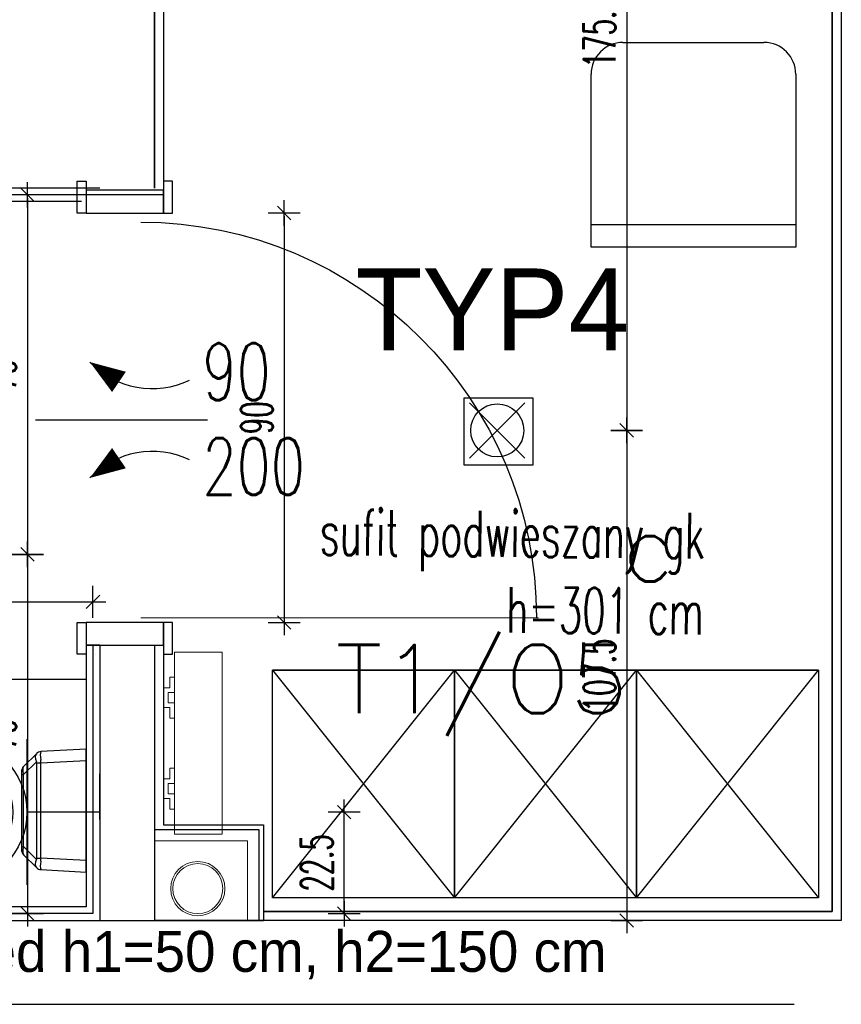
# Model space of a CAD drawing. Header units: centimetres. Extents: x -15121 to 30567, y -60641 to 0.
# Tile 90 of 256: x 4236 to 4416, y -25711 to -25495. Entities that reach past the tile are written whole.
import ezdxf
from ezdxf.enums import TextEntityAlignment as Align

# ---------------------------------------------------------------- set-up
doc = ezdxf.new("R2010")
doc.units = ezdxf.units.CM
doc.header["$LTSCALE"] = 60
for name, color, linetype in [('A-----SZ', 8, 'Continuous'), ('A-MEB', 8, 'Continuous'), ('AIKA gniazdka łazienka', 7, 'Continuous'), ('AIKA lampy i wyłaczniki2', 150, 'Continuous'), ('AIKA lampy sanitariaty', 3, 'Continuous'), ('AIKA NP', 7, 'Continuous'), ('AIKA podłoga wc cała', 2, 'Continuous'), ('AIKA podłoga wc pod meble', 8, 'Continuous'), ('AIKA sufity sanitariaty', 7, 'Continuous'), ('AIKA TYNK', 5, 'Continuous'), ('AIKA widoki wymiarowanie', 7, 'Continuous'), ('AIKA widokowe', 7, 'Continuous'), ('AIKA wymiarowanie wc rzut', 7, 'Continuous'), ('AIKA ŚCIANA', 8, 'Continuous'), ('E_Gniazda wtyczkowe - Moc', 6, 'Continuous'), ('E_Gniazda wtyczkowe - Numer obwodu', 1, 'Continuous'), ('E_Gniazda wtyczkowe - Opis', 3, 'Continuous'), ('E_Gniazda wtyczkowe - Symbol', 3, 'Continuous'), ('E_Oświetlenie - Numer obwodu', 1, 'Continuous'), ('E_Oświetlenie - Opis', 4, 'Continuous')]:
    doc.layers.add(name, color=color, linetype=linetype)
doc.layers.add('IS_Grzejnik', color=15, linetype='Continuous', lineweight=5)
doc.layers.add('opisy', color=1, linetype='Continuous', lineweight=15)
doc.styles.add('RomanS', font='romans.shx')
doc.styles.add('SIMPLEX', font='simplex', dxfattribs={"width": 0.85})
doc.styles.add('TableTextStyle', font='txt')
doc.styles.add('wymiar', font='txt.shx', dxfattribs={"width": 0.6})
doc.dimstyles.new('Dwudziestka', dxfattribs={"dimtxt": 7, "dimasz": 0.7, "dimexe": 5, "dimexo": 0, "dimgap": 2.5, "dimtad": 1, "dimtoh": 1, "dimdec": 3, "dimrnd": 0.5, "dimdsep": 46, "dimtxsty": 'wymiar', "dimblk": 'znacznik', "dimcen": 0, "dimdle": 5, "dimse1": 1, "dimse2": 1, "dimclrd": 256, "dimclre": 256, "dimclrt": 256, "dimadec": 0, "dimazin": 0, "dimtfac": 0.4, "dimtdec": 3, "dimtix": 1, "dimtofl": 0, "dimtmove": 2, "dimatfit": 3, "dimldrblk": 'znacznik', "dimfxl": 1, "dimtolj": 1, "dimarcsym": 0})

# ---------------------------------------------------------------- blocks, each defined once
blk = doc.blocks.new('E_Gniazdo Pojedyńcze 1-faz IP 44')
at = {"layer": 'E_Gniazda wtyczkowe - Symbol'}
for p, q in [((-16, 15.96), (16, 15.96)), ((0, -0.04), (0, 15.96))]:
    blk.add_line(p, q, dxfattribs=at)
for centre, radius in [((0, 31.96), 16), ((0, 31.9), 12.8)]:
    blk.add_arc(centre, radius, 180, 0, dxfattribs=at)
at = {"layer": 'E_Gniazda wtyczkowe - Moc', "style": 'SIMPLEX'}
blk.add_attdef('moc', text='', height=15, dxfattribs=at).set_placement((46.25, 24.3), align=Align.CENTER)
at = {"layer": 'E_Gniazda wtyczkowe - Numer obwodu', "style": 'SIMPLEX'}
blk.add_attdef('obwód', text='', height=15, dxfattribs=at).set_placement((-0.01, 45.53), align=Align.CENTER)
at = {"layer": 'E_Gniazda wtyczkowe - Opis', "style": 'SIMPLEX'}
blk.add_attdef('ilość', text='', height=12, dxfattribs=at).set_placement((-0.07, 27.56), align=Align.CENTER)
blk.add_attdef('h. montażu', (4.31, 3.88), '', height=10, dxfattribs=at)
blk = doc.blocks.new('SL suszarka do rąk góra')
at = {"layer": 'AIKA widokowe'}
for p, q in [((-11, 0), (-13.5, 0)), ((-13.5, 0), (-12.98, -9.92)), ((-10.48, -9.92), (-11, 0)), ((11, 0), (-11, 0)), ((11, 0), (10.48, -9.92)), ((13.5, 0), (11, 0)), ((12.98, -9.92), (13.5, 0)), ((10.48, -9.92), (-10.48, -9.92)), ((-10.48, -10.91), (-10.48, -9.92)), ((10.48, -10.91), (10.48, -9.92)), ((-12.54, -10.91), (-12.51, -10.94)), ((-12.51, -10.94), (-9.69, -13.76)), ((-7.92, -13.76), (-10.74, -10.94)), ((-10.48, -10.91), (10.48, -10.91)), ((10.74, -10.94), (7.92, -13.76)), ((9.69, -13.76), (12.51, -10.94)), ((12.51, -10.94), (12.54, -10.91)), ((-8.63, -14.2), (-7.92, -14.2)), ((7.92, -13.76), (-7.92, -13.76)), ((-7.92, -14.2), (-7.92, -13.76)), ((-7.92, -14.2), (7.92, -14.2)), ((7.92, -14.2), (7.92, -13.76)), ((7.92, -14.2), (8.63, -14.2))]:
    blk.add_line(p, q, dxfattribs=at)
for centre, start, end in [((-11.48, -9.85), 183, 225), ((11.48, -9.85), 315, 357), ((-8.63, -12.7), 225, 270), ((8.63, -12.7), 270, 315)]:
    blk.add_arc(centre, 1.5, start, end, dxfattribs=at)
for centre, major_axis, ratio, start_param, end_param in [((-10.43, -10.9), (-2.55, 0.98), 0.026186, 0.011642, 0.272072), ((-10.5, -9.41), (-2.48, -0.48), 0.181937, 0.23532, 1.282518), ((-10.43, -10.9), (-2.5, -0.07), 0.391695, 4.725364, 4.985794), ((10.43, -10.9), (-2.5, 0.07), 0.391695, 4.438984, 4.699414), ((10.5, -9.41), (2.48, -0.48), 0.181937, 5.000667, 6.047865), ((10.43, -10.9), (2.55, 0.98), 0.026186, 6.011113, 6.271543), ((-10.5, -9.41), (-2.07, -1.45), 0.488826, 0.0861, 1.133298), ((-10.43, -11.96), (-0.435, 0.977), 0.924938, 5.892541, 6.15297), ((10.43, -11.96), (0.435, 0.977), 0.924938, 0.130215, 0.390645), ((10.5, -9.41), (2.07, -1.45), 0.488826, 5.149887, 6.197085), ((-7.21, -12.7), (-2.53, -0.97), 0.29403, 0.130209, 1.177407), ((7.21, -12.7), (2.53, -0.97), 0.29403, 5.105779, 6.152976)]:
    blk.add_ellipse(centre, major_axis=major_axis, ratio=ratio, start_param=start_param, end_param=end_param, dxfattribs=at)
blk = doc.blocks.new('znacznik')
at = {"color": 0}
for points in [[(0, -5), (0, 5)], [(-4, 0), (4, 0)]]:
    blk.add_lwpolyline(points, dxfattribs=at)
at = {"color": 1}
blk.add_lwpolyline([(-2.12, -2.12), (2.12, 2.12)], dxfattribs=at)
blk = doc.blocks.new('*D6790')
at = {"layer": 'AIKA widoki wymiarowanie', "lineweight": -2, "transparency": 16777216}
blk.add_line((4190.85, -25622.61), (4251.08, -25622.61), dxfattribs=at)
at = {"layer": 'Defpoints', "color": 0, "transparency": 16777216}
for p in [(4190.15, -25612.2), (4251.78, -25622.61), (4251.78, -25632.16)]:
    blk.add_point(p, dxfattribs=at)
at = {"layer": 'AIKA widoki wymiarowanie', "lineweight": -2, "transparency": 16777216, "xscale": 0.7, "yscale": 0.7, "zscale": 0.7, "rotation": 180}
blk.add_blockref('znacznik', (4190.15, -25622.61), dxfattribs=at)
at = {"layer": 'AIKA widoki wymiarowanie', "lineweight": -2, "transparency": 16777216, "xscale": 0.7, "yscale": 0.7, "zscale": 0.7}
blk.add_blockref('znacznik', (4251.78, -25622.61), dxfattribs=at)
at = {"layer": 'AIKA widoki wymiarowanie', "transparency": 16777216, "insert": (4220.97, -25616.61), "char_height": 7, "attachment_point": 5, "style": 'wymiar'}
blk.add_mtext('\\A1;61.5', dxfattribs=at)
blk = doc.blocks.new('*D6791')
at = {"layer": 'AIKA widoki wymiarowanie', "lineweight": -2, "transparency": 16777216}
blk.add_line((4237.39, -25533.86), (4237.39, -25611.5), dxfattribs=at)
at = {"layer": 'Defpoints', "color": 0, "transparency": 16777216}
for p in [(4206.81, -25533.16), (4190.15, -25612.2), (4237.39, -25612.2)]:
    blk.add_point(p, dxfattribs=at)
at = {"layer": 'AIKA widoki wymiarowanie', "lineweight": -2, "transparency": 16777216, "xscale": 0.7, "yscale": 0.7, "zscale": 0.7}
for p, rotation in [((4237.39, -25533.16), 90), ((4237.39, -25612.2), 270)]:
    blk.add_blockref('znacznik', p, dxfattribs=dict(at, rotation=rotation))
at = {"layer": 'AIKA widoki wymiarowanie', "transparency": 16777216, "insert": (4231.39, -25572.68), "char_height": 7, "attachment_point": 5, "rotation": 90, "style": 'wymiar'}
blk.add_mtext('\\A1;79', dxfattribs=at)
blk = doc.blocks.new('*D6792')
at = {"layer": 'AIKA widoki wymiarowanie', "lineweight": -2, "transparency": 16777216}
blk.add_line((4237.39, -25612.9), (4237.39, -25690.46), dxfattribs=at)
at = {"layer": 'Defpoints', "color": 0, "transparency": 16777216}
for p in [(4190.15, -25612.2), (4237.39, -25691.16), (4237.39, -25691.16)]:
    blk.add_point(p, dxfattribs=at)
at = {"layer": 'AIKA widoki wymiarowanie', "lineweight": -2, "transparency": 16777216, "xscale": 0.7, "yscale": 0.7, "zscale": 0.7}
for p, rotation in [((4237.39, -25612.2), 90), ((4237.39, -25691.16), 270)]:
    blk.add_blockref('znacznik', p, dxfattribs=dict(at, rotation=rotation))
at = {"layer": 'AIKA widoki wymiarowanie', "transparency": 16777216, "insert": (4231.39, -25651.68), "char_height": 7, "attachment_point": 5, "rotation": 90, "style": 'wymiar'}
blk.add_mtext('\\A1;79', dxfattribs=at)
blk = doc.blocks.new('*D6795')
at = {"layer": 'AIKA widoki wymiarowanie', "lineweight": -2, "transparency": 16777216}
blk.add_line((4307.01, -25690.46), (4307.01, -25669.55), dxfattribs=at)
at = {"layer": 'Defpoints', "color": 0, "transparency": 16777216}
for p in [(4250.28, -25668.85), (4307.01, -25668.85), (4251.78, -25691.16)]:
    blk.add_point(p, dxfattribs=at)
at = {"layer": 'AIKA widoki wymiarowanie', "lineweight": -2, "transparency": 16777216, "xscale": 0.7, "yscale": 0.7, "zscale": 0.7}
for p, rotation in [((4307.01, -25668.85), 90), ((4307.01, -25691.16), 270)]:
    blk.add_blockref('znacznik', p, dxfattribs=dict(at, rotation=rotation))
at = {"layer": 'AIKA widoki wymiarowanie', "transparency": 16777216, "insert": (4301.01, -25680.01), "char_height": 7, "attachment_point": 5, "rotation": 90, "style": 'wymiar'}
blk.add_mtext('\\A1;22.5', dxfattribs=at)
blk = doc.blocks.new('opis lamp')
at = {"layer": 'E_Oświetlenie - Numer obwodu', "style": 'SIMPLEX'}
blk.add_attdef('OBWÓD', text='', height=15, dxfattribs=at).set_placement((-9.46, -1.18), align=Align.CENTER)
at = {"layer": 'E_Oświetlenie - Opis', "style": 'SIMPLEX'}
blk.add_attdef('OPIS1', (55.72, 42.77), '', height=15, dxfattribs=at)
blk = doc.blocks.new('*D6833')
at = {"layer": 'AIKA wymiarowanie wc rzut', "lineweight": -2, "transparency": 16777216}
blk.add_line((4293.8, -25537.86), (4293.8, -25626.46), dxfattribs=at)
at = {"layer": 'Defpoints', "color": 0, "transparency": 16777216}
for p in [(4267.28, -25537.16), (4267.28, -25627.16), (4293.8, -25627.16)]:
    blk.add_point(p, dxfattribs=at)
at = {"layer": 'AIKA wymiarowanie wc rzut', "lineweight": -2, "transparency": 16777216, "xscale": 0.7, "yscale": 0.7, "zscale": 0.7}
for p, rotation in [((4293.8, -25537.16), 90), ((4293.8, -25627.16), 270)]:
    blk.add_blockref('znacznik', p, dxfattribs=dict(at, rotation=rotation))
at = {"layer": 'AIKA wymiarowanie wc rzut', "transparency": 16777216, "insert": (4287.8, -25582.16), "char_height": 7, "attachment_point": 5, "rotation": 90, "style": 'wymiar'}
blk.add_mtext('\\A1;90', dxfattribs=at)
blk = doc.blocks.new('*D6870')
at = {"layer": 'AIKA widoki wymiarowanie', "lineweight": -2, "transparency": 16777216}
blk.add_line((4369.11, -25410.15), (4369.11, -25584.24), dxfattribs=at)
at = {"layer": 'Defpoints', "color": 0, "transparency": 16777216}
for p in [(4340.66, -25409.45), (4340.66, -25584.94), (4369.11, -25584.94)]:
    blk.add_point(p, dxfattribs=at)
at = {"layer": 'AIKA widoki wymiarowanie', "lineweight": -2, "transparency": 16777216, "xscale": 0.7, "yscale": 0.7, "zscale": 0.7}
for p, rotation in [((4369.11, -25409.45), 90), ((4369.11, -25584.94), 270)]:
    blk.add_blockref('znacznik', p, dxfattribs=dict(at, rotation=rotation))
at = {"layer": 'AIKA widoki wymiarowanie', "transparency": 16777216, "insert": (4363.11, -25497.2), "char_height": 7, "attachment_point": 5, "rotation": 90, "style": 'wymiar'}
blk.add_mtext('\\A1;175.5', dxfattribs=at)
blk = doc.blocks.new('*D6871')
at = {"layer": 'AIKA widoki wymiarowanie', "lineweight": -2, "transparency": 16777216}
blk.add_line((4369.11, -25585.64), (4369.11, -25691.96), dxfattribs=at)
at = {"layer": 'Defpoints', "color": 0, "transparency": 16777216}
for p in [(4340.66, -25584.94), (4369.11, -25692.66), (4416.28, -25692.66)]:
    blk.add_point(p, dxfattribs=at)
at = {"layer": 'AIKA widoki wymiarowanie', "lineweight": -2, "transparency": 16777216, "xscale": 0.7, "yscale": 0.7, "zscale": 0.7}
for p, rotation in [((4369.11, -25584.94), 90), ((4369.11, -25692.66), 270)]:
    blk.add_blockref('znacznik', p, dxfattribs=dict(at, rotation=rotation))
at = {"layer": 'AIKA widoki wymiarowanie', "transparency": 16777216, "insert": (4363.11, -25638.8), "char_height": 7, "attachment_point": 5, "rotation": 90, "style": 'wymiar'}
blk.add_mtext('\\A1;107.5', dxfattribs=at)

msp = doc.modelspace()

# ---------------------------------------------------------------- linework, layer by layer
at = {"layer": 'A-----SZ'}
for p, q in [((4253.2787, -25632.163), (4253.2787, -25692.6649)), ((4253.2787, -25670.4516), (4253.2787, -25660.4516)), ((4126.7787, -25692.6989), (4289.2787, -25692.6649, 324.1381))]:
    msp.add_line(p, q, dxfattribs=at)
at = {"layer": 'A-MEB'}
for p, q in [((4368.2787, -25499.6649), (4399.2787, -25499.6649)), ((4361.2787, -25539.6649), (4361.2787, -25506.6649)), ((4406.2787, -25506.6649), (4406.2787, -25544.6649)), ((4361.2787, -25539.6649), (4406.2787, -25539.6649)), ((4361.2787, -25544.6649), (4361.2787, -25539.6649)), ((4406.2787, -25544.6649), (4361.2787, -25544.6649)), ((4291.2787, -25687.6649), (4291.2787, -25637.6649)), ((4291.2787, -25637.6649), (4331.2787, -25637.6649)), ((4291.2787, -25687.6649), (4331.2787, -25637.6649)), ((4331.2787, -25637.6649), (4291.2787, -25637.6649)), ((4291.2787, -25637.6649), (4331.2787, -25687.6649)), ((4331.2787, -25637.6649), (4331.2787, -25687.6649)), ((4331.2787, -25687.6649), (4331.2787, -25637.6649)), ((4331.2787, -25637.6649), (4371.2787, -25637.6649)), ((4331.2787, -25687.6649), (4371.2787, -25637.6649)), ((4371.2787, -25637.6649), (4331.2787, -25637.6649)), ((4331.2787, -25637.6649), (4371.2787, -25687.6649)), ((4371.2787, -25637.6649), (4371.2787, -25687.6649)), ((4371.2787, -25687.6649), (4371.2787, -25637.6649)), ((4371.2787, -25637.6649), (4411.2787, -25637.6649)), ((4371.2787, -25687.6649), (4411.2787, -25637.6649)), ((4411.2787, -25637.6649), (4371.2787, -25637.6649)), ((4371.2787, -25637.6649), (4411.2787, -25687.6649)), ((4411.2787, -25637.6649), (4411.2787, -25687.6649)), ((4331.2787, -25687.6649), (4291.2787, -25687.6649)), ((4371.2787, -25687.6649), (4331.2787, -25687.6649)), ((4411.2787, -25687.6649), (4371.2787, -25687.6649))]:
    msp.add_line(p, q, dxfattribs=at)
for centre, start, end in [((4368.2787, -25506.6649), 90, 180), ((4399.2787, -25506.6649), 0, 90)]:
    msp.add_arc(centre, 7, start, end, dxfattribs=at)
at = {"layer": 'AIKA lampy i wyłaczniki2'}
for p, q in [((4334.5843, -25578.8701), (4346.7314, -25591.0172)), ((4346.7314, -25578.8701), (4334.5843, -25591.0172))]:
    msp.add_line(p, q, dxfattribs=at)
msp.add_lwpolyline([(4333.3522, -25577.8118), (4348.4451, -25577.8118), (4348.4451, -25592.6125), (4333.3522, -25592.6125)], close=True, dxfattribs=at)
msp.add_circle((4340.6578, -25584.9437), 5.8413, dxfattribs=at)
at = {"layer": 'AIKA lampy sanitariaty', "color": 4}
msp.add_lwpolyline([(4195.6627, -25684.0954), (4230.5273, -25711.0954), (4405.8909, -25711.0954)], dxfattribs=at)
at = {"layer": 'AIKA NP', "color": 8}
for points in [[(4275.2787, -25341.6649), (4265.2787, -25341.6649), (4265.2787, -25531.6649)], [(4378.2787, -25341.6649), (4416.2787, -25341.6649), (4416.2787, -25691.1649)], [(4265.2787, -25632.163), (4265.2787, -25672.6649), (4288.2787, -25672.6649), (4288.2787, -25692.6651)], [(4265.2787, -25632.163), (4265.2787, -25672.6649), (4288.2787, -25672.6649), (4288.2787, -25689.6649)]]:
    msp.add_lwpolyline(points, dxfattribs=at)
at = {"layer": 'AIKA podłoga wc cała'}
for p, q in [((4250.2787, -25632.163), (4267.2787, -25632.163)), ((4267.2787, -25632.163), (4267.2787, -25671.6649)), ((4267.2787, -25671.6649), (4289.2787, -25671.6649)), ((4289.2787, -25671.6649), (4289.2787, -25690.6649)), ((4289.2787, -25690.6649), (4414.2787, -25690.6649))]:
    msp.add_line(p, q, dxfattribs=at)
at = {"layer": 'AIKA podłoga wc pod meble'}
for p, q in [((4267.2787, -25343.6649), (4267.2787, -25533.163)), ((4414.2787, -25690.6649), (4414.2787, -25343.6649)), ((4267.2787, -25533.163), (4249.2787, -25533.163)), ((4250.2787, -25632.163), (4267.2787, -25632.163)), ((4267.2787, -25632.163), (4267.2787, -25671.6649)), ((4267.2787, -25671.6649), (4289.2787, -25671.6649)), ((4289.2787, -25671.6649), (4289.2787, -25690.6649)), ((4289.2787, -25690.6649), (4414.2787, -25690.6649))]:
    msp.add_line(p, q, dxfattribs=at)
at = {"layer": 'AIKA TYNK'}
for p, q in [((4267.2787, -25632.163), (4267.2787, -25671.6649)), ((4267.2787, -25632.163), (4267.2787, -25671.6649)), ((4267.2787, -25671.6649), (4289.2787, -25671.6649)), ((4267.2787, -25671.6649), (4289.2787, -25671.6649)), ((4289.2787, -25671.6649), (4289.2787, -25692.6649)), ((4289.2787, -25671.6649), (4289.2787, -25690.6649)), ((4251.7787, -25691.1649), (4129.2787, -25691.1649)), ((4414.2787, -25690.6649), (4289.2787, -25690.6649))]:
    msp.add_line(p, q, dxfattribs=at)
for points in [[(4275.2787, -25343.6649), (4267.2787, -25343.6649), (4267.2787, -25533.163)], [(4378.2787, -25343.6649), (4414.2787, -25343.6649), (4414.2787, -25690.6649)], [(4267.2787, -25530.163), (4267.2787, -25533.163)], [(4251.7787, -25533.163), (4129.274, -25533.163), (4129.274, -25691.163)], [(4251.7787, -25632.163), (4251.7787, -25691.1649)]]:
    msp.add_lwpolyline(points, dxfattribs=at)
at = {"layer": 'AIKA widokowe', "extrusion": (0, 0, -1)}
msp.add_line((4276.9747, -25582.663), (4239.1793, -25582.663), dxfattribs=at)
msp.add_line((4276.9747, -25582.663), (4239.1793, -25582.663), dxfattribs=at)
at = {"layer": 'AIKA widokowe', "color": 8}
for p, q in [((4253.2787, -25632.163), (4250.2787, -25632.163)), ((4253.2787, -25632.163), (4250.2787, -25632.163)), ((4250.2787, -25639.6628), (4130.6387, -25639.6628))]:
    msp.add_line(p, q, dxfattribs=at)
at = {"layer": 'AIKA widokowe'}
msp.add_line((4250.2787, -25689.6649), (4130.5753, -25689.5128), dxfattribs=at)
at = {"layer": 'AIKA widokowe', "color": 8}
for points in [[(4253.2787, -25531.6649), (4129.2787, -25531.6649), (4129.2787, -25689.6649)], [(4253.2787, -25632.163), (4253.2787, -25691.1649)]]:
    msp.add_lwpolyline(points, dxfattribs=at)
at = {"layer": 'AIKA widokowe'}
for points in [[(4250.2787, -25537.163), (4248.2787, -25537.163), (4248.2787, -25530.163), (4250.2787, -25530.163)], [(4250.2787, -25537.163), (4267.2787, -25537.163), (4267.2787, -25532.163), (4250.2787, -25532.163)], [(4250.2787, -25537.163), (4267.2787, -25537.163), (4267.2787, -25532.163), (4250.2787, -25532.163)], [(4267.2787, -25537.163), (4269.2787, -25537.163), (4269.2787, -25530.163), (4267.2787, -25530.163)], [(4267.2787, -25537.163), (4269.2787, -25537.163), (4269.2787, -25530.163), (4267.2787, -25530.163)], [(4250.2787, -25634.163), (4248.2787, -25634.163), (4248.2787, -25627.163), (4250.2787, -25627.163)], [(4250.2787, -25634.163), (4248.2787, -25634.163), (4248.2787, -25627.163), (4250.2787, -25627.163)], [(4250.2787, -25632.163), (4267.2787, -25632.163), (4267.2787, -25627.163), (4250.2787, -25627.163)], [(4250.2787, -25632.163), (4267.2787, -25632.163), (4267.2787, -25627.163), (4250.2787, -25627.163)], [(4267.2787, -25634.163), (4269.2787, -25634.163), (4269.2787, -25627.163), (4267.2787, -25627.163)], [(4267.2787, -25634.163), (4269.2787, -25634.163), (4269.2787, -25627.163), (4267.2787, -25627.163)]]:
    msp.add_lwpolyline(points, close=True, dxfattribs=at)
for points in [[(4249.2787, -25534.663), (4130.7721, -25534.663), (4130.5753, -25689.5128)], [(4250.2787, -25632.163), (4250.2787, -25689.6649)]]:
    msp.add_lwpolyline(points, dxfattribs=at)
for points in [[(4251.1191, -25569.9397, 0, 5.4, 0), (4257.5023, -25574.2846, 5.4, 5.4, 0)], [(4251.1191, -25569.9397, 0, 5.4, 0), (4257.5023, -25574.2846, 5.4, 5.4, 0)], [(4251.1191, -25595.3862, 0, 5.4, 0), (4257.5023, -25591.0413, 5.4, 5.4, 0)], [(4251.1191, -25595.3862, 0, 5.4, 0), (4257.5023, -25591.0413, 5.4, 5.4, 0)]]:
    msp.add_lwpolyline(points, format="xyseb", dxfattribs=at)
at = {"layer": 'AIKA widokowe', "extrusion": (0, 0, -1)}
msp.add_arc((-4262.2787, -25626.163), 87, 90, 180, dxfattribs=at)
msp.add_arc((-4262.2787, -25626.163), 87, 90, 180, dxfattribs=at)
at = {"layer": 'AIKA widokowe'}
for centre, start, end in [((4264.8316, -25556.6556), 224.090838, 295.316168), ((4264.8316, -25556.6556), 224.090838, 295.316168), ((4264.8316, -25608.6703), 64.683832, 135.909162), ((4264.8316, -25608.6703), 64.683832, 135.909162)]:
    msp.add_arc(centre, 19.0919, start, end, dxfattribs=at)
at = {"layer": 'AIKA ŚCIANA'}
for p, q in [((4265.2787, -25531.6649), (4265.2787, -25341.6649)), ((4416.2787, -25341.6649), (4416.2787, -25692.6649)), ((4265.2787, -25635.6649), (4265.2787, -25692.6649)), ((4265.2787, -25635.6649), (4265.2787, -25692.6649)), ((4416.2787, -25692.6649), (4265.2787, -25692.6649))]:
    msp.add_line(p, q, dxfattribs=at)
at = {"layer": 'IS_Grzejnik', "color": 15, "extrusion": (0, 0, -1)}
msp.add_lwpolyline([(-4269.6787, -25673.6974), (-4269.6787, -25633.6974), (-4280.1787, -25633.6974), (-4280.1787, -25673.6974)], close=True, dxfattribs=at)
msp.add_lwpolyline([(-4269.6787, -25673.6974), (-4269.6787, -25633.6974), (-4280.1787, -25633.6974), (-4280.1787, -25673.6974)], close=True, dxfattribs=at)
at = {"layer": 'IS_Grzejnik', "color": 15}
for points in [[(4269.6787, -25648.1974), (4269.6787, -25644.8641), (4268.2787, -25644.8641), (4268.2787, -25642.5308), (4269.6787, -25642.5308), (4269.6787, -25639.1974), (4268.6787, -25639.1974), (4268.6787, -25641.5308), (4267.2787, -25641.5308), (4267.2787, -25645.8641), (4268.6787, -25645.8641), (4268.6787, -25648.1974)], [(4269.6787, -25648.1974), (4269.6787, -25644.8641), (4268.2787, -25644.8641), (4268.2787, -25642.5308), (4269.6787, -25642.5308), (4269.6787, -25639.1974), (4268.6787, -25639.1974), (4268.6787, -25641.5308), (4267.2787, -25641.5308), (4267.2787, -25645.8641), (4268.6787, -25645.8641), (4268.6787, -25648.1974)], [(4269.6787, -25668.1974), (4269.6787, -25664.8641), (4268.2787, -25664.8641), (4268.2787, -25662.5308), (4269.6787, -25662.5308), (4269.6787, -25659.1974), (4268.6787, -25659.1974), (4268.6787, -25661.5308), (4267.2787, -25661.5308), (4267.2787, -25665.8641), (4268.6787, -25665.8641), (4268.6787, -25668.1974)], [(4269.6787, -25668.1974), (4269.6787, -25664.8641), (4268.2787, -25664.8641), (4268.2787, -25662.5308), (4269.6787, -25662.5308), (4269.6787, -25659.1974), (4268.6787, -25659.1974), (4268.6787, -25661.5308), (4267.2787, -25661.5308), (4267.2787, -25665.8641), (4268.6787, -25665.8641), (4268.6787, -25668.1974)]]:
    msp.add_lwpolyline(points, close=True, dxfattribs=at)
at = {"layer": 'opisy', "color": 0, "extrusion": (0, 0, -1)}
msp.add_line((4262.2787, -25626.163), (4349.7137, -25626.163), dxfattribs=at)
msp.add_line((4262.2787, -25626.163), (4349.7137, -25626.163), dxfattribs=at)
at = {"layer": 'opisy', "color": 5}
msp.add_line((4253.2787, -25632.163), (4267.2787, -25632.163), dxfattribs=at)
msp.add_line((4253.2787, -25632.163), (4267.2787, -25632.163), dxfattribs=at)
at = {"layer": 'opisy'}
for p, q in [((4252.2787, -25634.163), (4252.2787, -25634.163)), ((4252.2787, -25634.163), (4252.2787, -25634.163)), ((4265.2787, -25672.6649), (4288.2787, -25672.6649)), ((4265.2787, -25672.6649), (4288.2787, -25672.6649)), ((4288.2787, -25672.6649), (4288.2787, -25692.6649))]:
    msp.add_line(p, q, dxfattribs=at)
at = {"layer": 'opisy', "color": 8}
for p, q in [((4265.2787, -25675.1649), (4285.7787, -25675.1649)), ((4265.2787, -25675.1649), (4285.7787, -25675.1649)), ((4285.7787, -25675.1649), (4285.7787, -25692.6649)), ((4285.7787, -25675.1649), (4285.7787, -25692.6649))]:
    msp.add_line(p, q, dxfattribs=at)
at = {"layer": 'opisy', "color": 1}
for p, q in [((4326.6623, -25692.6649), (4301.6623, -25692.6649)), ((4382.4914, -25692.6649), (4407.4914, -25692.6649))]:
    msp.add_line(p, q, dxfattribs=at)
at = {"layer": 'opisy'}
for radius in [5.9579, 5.9579, 5.5, 5.5]:
    msp.add_circle((4274.8268, -25685.665), radius, dxfattribs=at)

# ---------------------------------------------------------------- block references
at = {"layer": 'AIKA gniazdka łazienka'}
ref = msp.add_blockref('E_Gniazdo Pojedyńcze 1-faz IP 44', (4253.2363, -25668.8495), dxfattribs=dict(at, xscale=-1, rotation=90.0000000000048))
ref.add_attrib('h. montażu', '1,4m', dxfattribs={"layer": 'E_Gniazda wtyczkowe - Opis', "height": 15, "style": 'SIMPLEX'}).set_placement((4214.2291, -25696.3972), align=Align.RIGHT)
ref.add_attrib('obwód', 'T1/G7', dxfattribs={"layer": 'E_Gniazda wtyczkowe - Numer obwodu', "height": 15, "style": 'SIMPLEX'}).set_placement((4218.8614, -25676.3456), align=Align.RIGHT)
at = {"layer": 'AIKA lampy sanitariaty'}
ref = msp.add_blockref('opis lamp', (4315.1274, -25619.136, 1), dxfattribs=at)
ref.add_attrib('OBWÓD', 'T1/O5', dxfattribs={"layer": 'E_Oświetlenie - Numer obwodu', "height": 15, "style": 'SIMPLEX'}).set_placement((4337.2836, -25647.104, 1), align=Align.CENTER)
ref.add_attrib('OPIS1', 'c', (4368.1155, -25618.1881, 1), dxfattribs={"layer": 'E_Oświetlenie - Opis', "height": 15, "style": 'SIMPLEX'})
at = {"layer": 'AIKA widokowe', "color": 6, "rotation": 270}
msp.add_blockref('SL suszarka do rąk góra', (4250.2787, -25668.5162), dxfattribs=at)

# ---------------------------------------------------------------- texts
at = {"layer": 'AIKA lampy sanitariaty', "style": 'TableTextStyle'}
msp.add_text('TYP4', height=18, dxfattribs=at).set_placement((4309.4845, -25567.3487))
at = {"layer": 'AIKA lampy sanitariaty', "color": 4, "insert": (4225.5122, -25694.9592), "char_height": 9, "width": 197.524619, "attachment_point": 1, "style": 'TableTextStyle'}
msp.add_mtext('led h1=50 cm, h2=150 cm', dxfattribs=at)
at = {"layer": 'AIKA sufity sanitariaty', "color": 8, "insert": (4386.2904, -25603.1311), "char_height": 10, "width": 113.40185, "attachment_point": 3, "rotation": 359.45268, "style": 'RomanS'}
msp.add_mtext('{\\W0.6;sufit podwieszany gk h=301 cm}', dxfattribs=at)
at = {"layer": 'AIKA widokowe', "style": 'RomanS', "width": 0.7}
for s, p in [('90', (4275.8631, -25578.2992)), ('90', (4275.8631, -25578.2992)), ('200', (4275.8631, -25599.1325)), ('200', (4275.8631, -25599.1325))]:
    msp.add_text(s, height=12.5, rotation=360, dxfattribs=at).set_placement(p)

# ---------------------------------------------------------------- dimensions: what is measured, and where the dimension line sits
at = {"layer": 'AIKA widoki wymiarowanie', "color": 8}
for base, p1, p2, picture, middle in [((4369.11316, -25584.94369), (4340.65781, -25409.44923), (4340.65781, -25584.94369), '*D6870', (4363.11316, -25497.19646)), ((4369.1132, -25692.6649), (4340.6578, -25584.9437), (4416.2787, -25692.6649), '*D6871', (4363.1132, -25638.8043))]:
    dim = msp.add_linear_dim(base=base, p1=p1, p2=p2, angle=90, dimstyle='Dwudziestka', dxfattribs=at)
    dim.commit()
    dim.dimension.update_dxf_attribs({"geometry": picture, "text_midpoint": middle})
at = {"layer": 'AIKA widoki wymiarowanie'}
for base, p1, p2, picture, middle in [((4237.3871, -25612.1956), (4206.8103, -25533.163), (4190.1539, -25612.1956), '*D6791', (4231.3871, -25572.6793)), ((4237.3871, -25691.1649), (4190.1539, -25612.1956), (4237.3871, -25691.1649), '*D6792', (4231.3871, -25651.6803)), ((4307.0076, -25668.8495), (4251.7787, -25691.1649), (4250.2787, -25668.8495), '*D6795', (4301.0076, -25680.0072))]:
    dim = msp.add_linear_dim(base=base, p1=p1, p2=p2, angle=90, dimstyle='Dwudziestka', dxfattribs=at)
    dim.commit()
    dim.dimension.update_dxf_attribs({"geometry": picture, "text_midpoint": middle})
dim = msp.add_linear_dim(base=(4251.7787, -25622.6052), p1=(4190.1539, -25612.1956), p2=(4251.7787, -25632.163), dimstyle='Dwudziestka', dxfattribs=at)
dim.commit()
dim.dimension.update_dxf_attribs({"geometry": '*D6790', "text_midpoint": (4220.9663, -25616.6052)})
at = {"layer": 'AIKA wymiarowanie wc rzut'}
dim = msp.add_linear_dim(base=(4293.7977, -25627.163), p1=(4267.2787, -25537.163), p2=(4267.2787, -25627.163), angle=90, dimstyle='Dwudziestka', dxfattribs=at)
dim.commit()
dim.dimension.update_dxf_attribs({"geometry": '*D6833', "text_midpoint": (4287.7977, -25582.163)})

doc.saveas('drawing.dxf')
